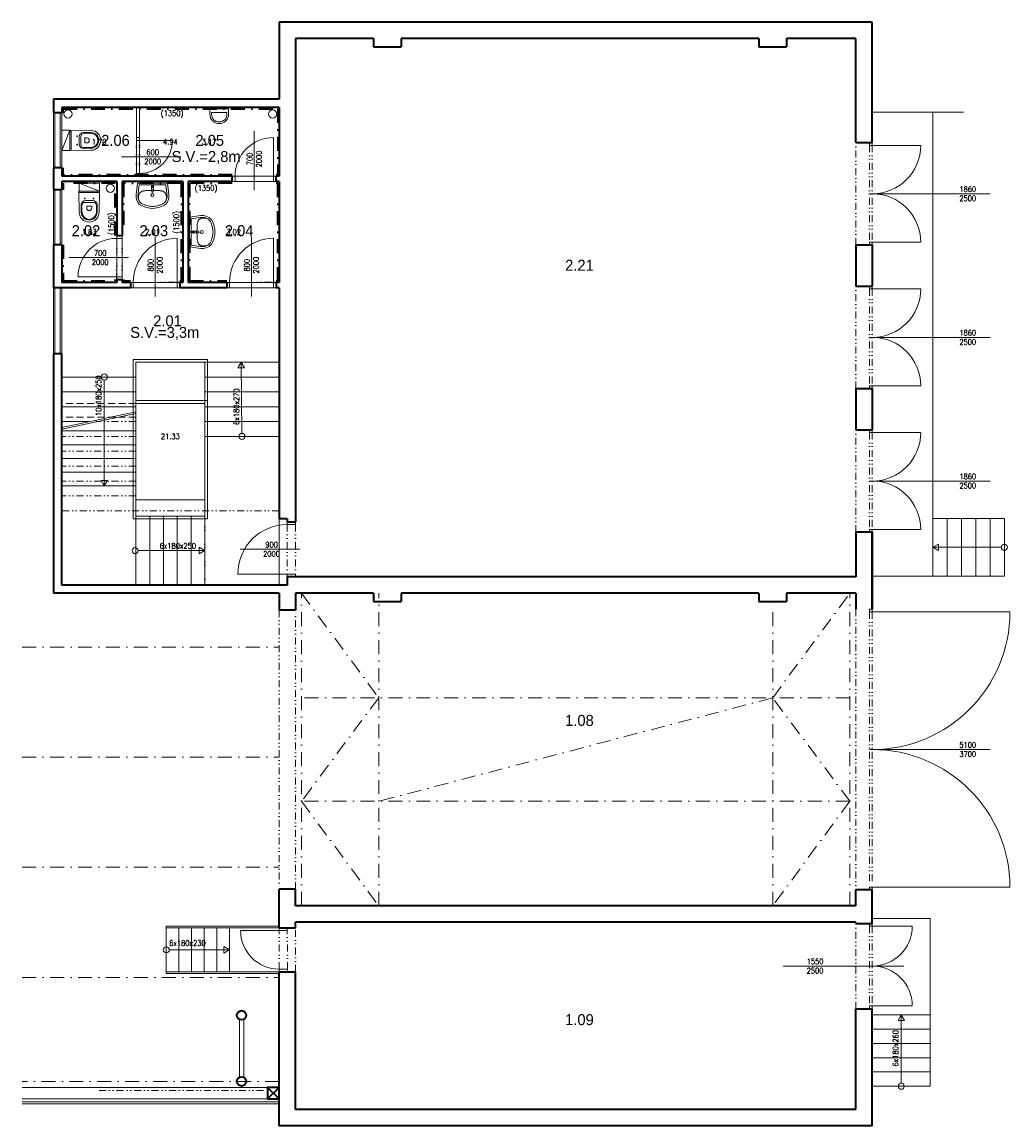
# Model space of a CAD drawing. Header units: millimetres. Extents: x -485339 to 350584, y -2181201 to -313328.
# Tile 92 of 115: x -75174 to -57225, y -673174 to -653114. Entities that reach past the tile are written whole.
import ezdxf
from ezdxf.enums import TextEntityAlignment as Align

# ---------------------------------------------------------------- set-up
doc = ezdxf.new("R2010")
doc.units = ezdxf.units.MM
doc.header["$LTSCALE"] = 10
for name, pattern in [('DASHDOT', [25.4, 12.7, -6.35, 0, -6.35]), ('DĚLICÍ2', [15.875, 6.35, -3.175, 0, -3.175, 0, -3.175]), ('ČÁRKOVANÁ2', [9.525, 6.35, -3.175])]:
    doc.linetypes.add(name, pattern=pattern)
for name, color, linetype, lineweight, true_color in [('BOUR_DVEŘE', 7, 'Continuous', 18, 0x4ccd32), ('BOUR_ker.obklad', 7, 'DASHDOT', 35, 0x4ccd32), ('BOUR_OBV.PLÁŠT', 7, 'Continuous', 18, 0x4ccd32), ('BOUR_zařizováky', 7, 'Continuous', 18, 0x4ccd32), ('BOURÁNÍ_POPIS', 7, 'Continuous', 18, 0x4ccd32)]:
    doc.layers.add(name, color=color, linetype=linetype, lineweight=lineweight, true_color=true_color)
for name, color, linetype, lineweight in [('St__otvory_dveře', 40, 'Continuous', 18), ('St_otvory_okna', 40, 'Continuous', 18), ('St_plocha_místnosti', 250, 'Continuous', 18), ('St_popis', 250, 'Continuous', 18), ('St_popis_otvory', 40, 'Continuous', 18), ('St_sloupy_konstrukce haly', 5, 'Continuous', 35), ('St_sloupy_opláštění_půdorys', 25, 'Continuous', 35), ('St_zařizovací předměty', 252, 'Continuous', 18), ('St_čáry_nad', 250, 'DĚLICÍ2', 18), ('St_čáry_obrys', 5, 'Continuous', 35), ('St_čáry_osy', 250, 'DASHDOT', 18), ('St_čáry_plné', 250, 'Continuous', 18), ('St_čáry_pod', 250, 'ČÁRKOVANÁ2', 18), ('ZTI_ST_kanalda', 234, 'Continuous', 18)]:
    doc.layers.add(name, color=color, linetype=linetype, lineweight=lineweight)
doc.layers.add('St_plocha_místn', color=140, linetype='Continuous', lineweight=18, plot=False)
doc.styles.add('Andy', font='txt')
doc.styles.get("Standard").update_dxf_attribs({"font": 'simplex.shx', "width": 0.8})

# ---------------------------------------------------------------- blocks, each defined once
blk = doc.blocks.new('G$C8BC53E9E')
at = {"layer": 'St__otvory_dveře', "color": 0, "ltscale": 2}
for points in [[(50, 0), (0, 0)], [(1250, 0), (650, 0)], [(50, -50), (0, -50)], [(1250, -50), (650, -50)], [(650, -50), (650, -650)]]:
    blk.add_lwpolyline(points, dxfattribs=at)
for points in [[(0, -50), (50, -50), (50, 0), (0, 0)], [(650, -50), (700, -50), (700, 0), (650, 0)]]:
    blk.add_lwpolyline(points, close=True, dxfattribs=at)
at = {"layer": 'St__otvory_dveře', "color": 0, "linetype": 'DĚLICÍ2'}
for points in [[(650, 0), (50, 0)], [(650, -50), (50, -50)]]:
    blk.add_lwpolyline(points, dxfattribs=at)
at = {"layer": 'St__otvory_dveře', "color": 0, "ltscale": 2}
blk.add_arc((650, -50), 600, 180, 270, dxfattribs=at)
blk = doc.blocks.new('G$CC1796412')
at = {"layer": 'St__otvory_dveře', "color": 0, "ltscale": 2}
blk.add_lwpolyline([(850, 1), (850, 801)], dxfattribs=at)
at = {"layer": 'St__otvory_dveře', "ltscale": 2}
for points in [[(50, 0), (0, 0), (0, -100), (50, -100)], [(900, 1), (850, 1), (850, -99), (900, -99)]]:
    blk.add_lwpolyline(points, close=True, dxfattribs=at)
at = {"layer": 'St__otvory_dveře', "linetype": 'DĚLICÍ2', "ltscale": 2}
for points in [[(50, 0), (850, 1)], [(50, -100), (850, -99)]]:
    blk.add_lwpolyline(points, dxfattribs=at)
at = {"layer": 'St__otvory_dveře', "color": 0, "ltscale": 2}
blk.add_arc((850, 1), 800, 90, 180, dxfattribs=at)
blk = doc.blocks.new('G$CB4A84410')
at = {"layer": 'St__otvory_dveře', "ltscale": 2}
for points in [[(100, -50), (100, 0), (0, 0), (0, -50)], [(101, -800), (101, -750), (1, -750), (1, -800)]]:
    blk.add_lwpolyline(points, close=True, dxfattribs=at)
at = {"layer": 'St__otvory_dveře', "linetype": 'DĚLICÍ2', "ltscale": 2}
for points in [[(0, -50), (1, -750)], [(100, -50), (101, -750)]]:
    blk.add_lwpolyline(points, dxfattribs=at)
at = {"layer": 'St__otvory_dveře', "color": 0, "ltscale": 2}
blk.add_lwpolyline([(101, -750), (801, -750)], dxfattribs=at)
blk.add_arc((101, -750), 700, 0, 90, dxfattribs=at)
blk = doc.blocks.new('G$CCB4D89C1')
at = {"layer": 'St__otvory_dveře', "color": 0, "ltscale": 2}
blk.add_lwpolyline([(450, 0), (450, 900)], dxfattribs=at)
at = {"layer": 'St__otvory_dveře', "linetype": 'DĚLICÍ2', "ltscale": 2}
for points in [[(-450, 0), (450, 0)], [(-450, -150), (450, -150)]]:
    blk.add_lwpolyline(points, dxfattribs=at)
at = {"layer": 'St__otvory_dveře', "ltscale": 2}
for points in [[(500, 0), (450, 0), (450, -150), (500, -150)], [(-450, 0), (-500, 0), (-500, -150), (-450, -150)]]:
    blk.add_lwpolyline(points, close=True, dxfattribs=at)
at = {"layer": 'St__otvory_dveře', "color": 0, "ltscale": 2}
blk.add_arc((450, 0), 900, 90, 180, dxfattribs=at)
blk = doc.blocks.new('19252405')
at = {"color": 0}
for p, q in [((-402, 216), (-415, 192)), ((-388, 235), (-402, 216)), ((-354, 264), (-388, 235)), ((-367, 205), (-372, 197)), ((-361, 212), (-367, 205)), ((-355, 219), (-361, 212)), ((-349, 224), (-355, 219)), ((-297, 289), (-354, 264)), ((-343, 229), (-349, 224)), ((-336, 234), (-343, 229)), ((-328, 239), (-336, 234)), ((-320, 243), (-328, 239)), ((-311, 247), (-320, 243)), ((-303, 250), (-311, 247)), ((-295, 253), (-303, 250)), ((-297, 251), (-303, 250)), ((-256, 298), (-297, 289)), ((-289, 252), (-297, 251)), ((-287, 256), (-295, 253)), ((-281, 252), (-289, 252)), ((-280, 258), (-287, 256)), ((-273, 253), (-281, 252)), ((-274, 259), (-280, 258)), ((-268, 261), (-274, 259)), ((-264, 253), (-273, 253)), ((-263, 262), (-268, 261)), ((-257, 253), (-264, 253)), ((-257, 262), (-263, 262)), ((-252, 263), (-257, 262)), ((-250, 253), (-257, 253)), ((-206, 298), (-256, 298)), ((-247, 264), (-252, 263)), ((-243, 253), (-250, 253)), ((-242, 264), (-247, 264)), ((-237, 253), (-243, 253)), ((-236, 264), (-242, 264)), ((-231, 252), (-237, 253)), ((-229, 264), (-236, 264)), ((-226, 251), (-231, 252)), ((-220, 264), (-229, 264)), ((-220, 249), (-226, 251)), ((-208, 263), (-220, 264)), ((-213, 247), (-220, 249)), ((-207, 245), (-213, 247)), ((-194, 262), (-208, 263)), ((-200, 242), (-207, 245)), ((0, 270), (-206, 298)), ((-193, 238), (-200, 242)), ((-176, 260), (-194, 262)), ((-186, 234), (-193, 238)), ((-180, 230), (-186, 234)), ((-174, 225), (-180, 230)), ((-150, 257), (-176, 260)), ((-168, 219), (-174, 225)), ((-163, 212), (-168, 219)), ((-158, 205), (-163, 212)), ((-154, 197), (-158, 205)), ((-114, 252), (-150, 257)), ((-67, 245), (-114, 252)), ((-34, 240), (-67, 245)), ((-30, 235), (-30, -235)), ((0, 270), (0, -270)), ((-456, 47), (-460, 0)), ((-438, 129), (-456, 47)), ((-415, 192), (-438, 129)), ((-424, 21), (-425, -2)), ((-424, -21), (-425, 2)), ((-422, 43), (-424, 21)), ((-418, 63), (-422, 43)), ((-414, 83), (-418, 63)), ((-410, 102), (-414, 83)), ((-405, 119), (-410, 102)), ((-399, 136), (-405, 119)), ((-394, 151), (-399, 136)), ((-389, 164), (-394, 151)), ((-383, 177), (-389, 164)), ((-378, 188), (-383, 177)), ((-372, 197), (-378, 188)), ((-167, 8), (-168, 7)), ((-168, 7), (-168, 5)), ((-168, 5), (-168, 2)), ((-168, 2), (-168, 0)), ((-166, 11), (-167, 10)), ((-167, 10), (-167, 10)), ((-167, 10), (-167, 9)), ((-167, 9), (-167, 8)), ((-165, 12), (-166, 11)), ((-166, 11), (-166, 11)), ((-166, 11), (-166, 11)), ((-164, 12), (-165, 12)), ((-165, 12), (-165, 12)), ((-165, 12), (-165, 12)), ((-163, 13), (-164, 12)), ((-164, 12), (-164, 12)), ((-162, 13), (-163, 13)), ((-163, 13), (-163, 13)), ((-161, 13), (-162, 13)), ((-160, 13), (-161, 13)), ((-159, 13), (-160, 13)), ((-157, 13), (-159, 13)), ((-156, 13), (-157, 13)), ((-153, 13), (-156, 13)), ((-150, 188), (-154, 197)), ((-151, 13), (-153, 13)), ((-148, 13), (-151, 13)), ((-147, 178), (-150, 188)), ((-145, 14), (-148, 13)), ((-144, 167), (-147, 178)), ((-142, 14), (-145, 14)), ((-141, 155), (-144, 167)), ((-138, 14), (-142, 14)), ((-140, 141), (-141, 155)), ((-138, 127), (-140, 141)), ((-137, 112), (-138, 127)), ((-135, 14), (-138, 14)), ((-136, 95), (-137, 112)), ((-135, 78), (-136, 95)), ((-134, 59), (-135, 78)), ((-131, 14), (-135, 14)), ((-134, 40), (-134, 59)), ((-134, 20), (-134, 40)), ((-134, 14), (-134, 20)), ((-127, 14), (-131, 14)), ((-124, 14), (-127, 14)), ((-125, 9), (-126, 0)), ((-123, 17), (-125, 13)), ((-125, 13), (-125, 9)), ((-122, 18), (-123, 17)), ((-120, 19), (-122, 18)), ((-114, 18), (-120, 19)), ((-100, 15), (-114, 18)), ((-102, 16), (-104, 16)), ((-99, 16), (-102, 16)), ((-90, 12), (-100, 15)), ((-97, 16), (-99, 16)), ((-95, 16), (-97, 16)), ((-93, 16), (-95, 16)), ((-91, 16), (-93, 16)), ((-90, 17), (-91, 16)), ((-88, 17), (-90, 17)), ((-85, 12), (-90, 12)), ((-86, 17), (-88, 17)), ((-85, 17), (-86, 17)), ((-83, 17), (-85, 17)), ((-81, 12), (-85, 12)), ((-82, 17), (-83, 17)), ((-81, 17), (-82, 17)), ((-79, 17), (-81, 17)), ((-76, 13), (-81, 12)), ((-78, 17), (-79, 17)), ((-77, 17), (-78, 17)), ((-76, 18), (-77, 17)), ((-75, 18), (-76, 18)), ((-71, 14), (-76, 13)), ((-74, 18), (-75, 18)), ((-72, 18), (-74, 18)), ((-71, 18), (-72, 18)), ((-70, 18), (-71, 18)), ((-64, 15), (-71, 14)), ((-69, 18), (-70, 18)), ((-68, 18), (-69, 18)), ((-66, 18), (-68, 18)), ((-64, 18), (-66, 18)), ((-62, 18), (-64, 18)), ((-55, 17), (-55, 17)), ((-50, 13), (-50, 13)), ((-46, 7), (-46, 7)), ((-456, -47), (-460, 0)), ((-438, -130), (-456, -47)), ((-415, -192), (-438, -130)), ((-421, -43), (-424, -21)), ((-418, -63), (-421, -43)), ((-414, -83), (-418, -63)), ((-402, -216), (-415, -192)), ((-409, -102), (-414, -83)), ((-404, -120), (-409, -102)), ((-399, -136), (-404, -120)), ((-394, -151), (-399, -136)), ((-389, -165), (-394, -151)), ((-383, -177), (-389, -165)), ((-378, -188), (-383, -177)), ((-372, -197), (-378, -188)), ((-367, -205), (-372, -197)), ((-168, -2), (-168, 0)), ((-168, -5), (-168, -2)), ((-168, -7), (-168, -5)), ((-167, -8), (-168, -7)), ((-167, -9), (-167, -8)), ((-167, -10), (-167, -9)), ((-166, -11), (-167, -10)), ((-167, -10), (-167, -10)), ((-165, -12), (-166, -11)), ((-166, -11), (-166, -11)), ((-166, -11), (-166, -11)), ((-164, -12), (-165, -12)), ((-165, -12), (-165, -12)), ((-165, -12), (-165, -12)), ((-164, -13), (-164, -12)), ((-163, -13), (-164, -13)), ((-162, -13), (-163, -13)), ((-163, -13), (-163, -13)), ((-161, -13), (-162, -13)), ((-160, -13), (-161, -13)), ((-159, -13), (-160, -13)), ((-157, -13), (-159, -13)), ((-154, -197), (-158, -205)), ((-156, -13), (-157, -13)), ((-153, -13), (-156, -13)), ((-150, -188), (-154, -197)), ((-151, -13), (-153, -13)), ((-148, -14), (-151, -13)), ((-147, -178), (-150, -188)), ((-145, -14), (-148, -14)), ((-144, -167), (-147, -178)), ((-142, -14), (-145, -14)), ((-141, -155), (-144, -167)), ((-138, -14), (-142, -14)), ((-139, -141), (-141, -155)), ((-138, -127), (-139, -141)), ((-135, -14), (-138, -14)), ((-137, -112), (-138, -127)), ((-135, -95), (-137, -112)), ((-131, -14), (-135, -14)), ((-134, -60), (-135, -78)), ((-135, -78), (-135, -95)), ((-133, -14), (-134, -21)), ((-134, -21), (-134, -40)), ((-134, -40), (-134, -60)), ((-127, -14), (-131, -14)), ((-124, -14), (-127, -14)), ((-125, -9), (-126, 0)), ((-125, -13), (-125, -9)), ((-123, -17), (-125, -13)), ((-122, -18), (-123, -17)), ((-120, -19), (-122, -18)), ((-114, -18), (-120, -19)), ((-100, -15), (-114, -18)), ((-102, -16), (-104, -16)), ((-99, -16), (-102, -16)), ((-90, -12), (-100, -15)), ((-97, -16), (-99, -16)), ((-95, -16), (-97, -16)), ((-93, -16), (-95, -16)), ((-91, -17), (-93, -16)), ((-90, -17), (-91, -17)), ((-85, -12), (-90, -12)), ((-88, -17), (-90, -17)), ((-86, -17), (-88, -17)), ((-85, -17), (-86, -17)), ((-81, -12), (-85, -12)), ((-83, -17), (-85, -17)), ((-82, -17), (-83, -17)), ((-81, -17), (-82, -17)), ((-76, -13), (-81, -12)), ((-79, -17), (-81, -17)), ((-78, -17), (-79, -17)), ((-77, -18), (-78, -17)), ((-76, -18), (-77, -18)), ((-71, -14), (-76, -13)), ((-75, -18), (-76, -18)), ((-74, -18), (-75, -18)), ((-72, -18), (-74, -18)), ((-71, -18), (-72, -18)), ((-64, -15), (-71, -14)), ((-70, -18), (-71, -18)), ((-69, -18), (-70, -18)), ((-68, -18), (-69, -18)), ((-66, -18), (-68, -18)), ((-64, -18), (-66, -18)), ((-62, -18), (-64, -18)), ((-55, -17), (-55, -17)), ((-50, -13), (-50, -13)), ((-46, -7), (-46, -7)), ((-45, 0), (-45, 0)), ((-388, -235), (-402, -216)), ((-354, -264), (-388, -235)), ((-361, -212), (-367, -205)), ((-355, -219), (-361, -212)), ((-349, -224), (-355, -219)), ((-297, -289), (-354, -264)), ((-343, -229), (-349, -224)), ((-336, -234), (-343, -229)), ((-328, -239), (-336, -234)), ((-320, -243), (-328, -239)), ((-311, -247), (-320, -243)), ((-303, -250), (-311, -247)), ((-296, -251), (-303, -250)), ((-295, -253), (-303, -250)), ((-256, -298), (-297, -289)), ((-289, -252), (-296, -251)), ((-287, -256), (-295, -253)), ((-281, -253), (-289, -252)), ((-280, -258), (-287, -256)), ((-272, -253), (-281, -253)), ((-273, -260), (-280, -258)), ((-268, -261), (-273, -260)), ((-264, -253), (-272, -253)), ((-262, -262), (-268, -261)), ((-256, -254), (-264, -253)), ((-257, -263), (-262, -262)), ((-252, -263), (-257, -263)), ((-249, -254), (-256, -254)), ((-206, -298), (-256, -298)), ((-247, -264), (-252, -263)), ((-243, -253), (-249, -254)), ((-242, -264), (-247, -264)), ((-237, -253), (-243, -253)), ((-236, -264), (-242, -264)), ((-231, -252), (-237, -253)), ((-229, -264), (-236, -264)), ((-226, -251), (-231, -252)), ((-219, -264), (-229, -264)), ((-220, -249), (-226, -251)), ((-213, -247), (-220, -249)), ((-208, -263), (-219, -264)), ((-207, -245), (-213, -247)), ((-194, -262), (-208, -263)), ((-200, -242), (-207, -245)), ((0, -270), (-206, -298)), ((-193, -238), (-200, -242)), ((-176, -260), (-194, -262)), ((-186, -234), (-193, -238)), ((-180, -230), (-186, -234)), ((-174, -225), (-180, -230)), ((-150, -257), (-176, -260)), ((-168, -219), (-174, -225)), ((-163, -212), (-168, -219)), ((-158, -205), (-163, -212)), ((-114, -252), (-150, -257)), ((-67, -245), (-114, -252)), ((-34, -240), (-67, -245))]:
    blk.add_line(p, q, dxfattribs=at)
for centre, major_axis, start_param, end_param in [((-35, 235), (3.54, 3.54), 5.498034, 6.914051), ((-220, 0), (19.1, 19.1), 0.785398, 7.068583), ((-63, 0), (-9.75, 9.75), -0.785398, 5.497787), ((-63, 0), (10.6, 10.6), 3.881371, 7.115283), ((-62, 3), (-10.9, 10.9), -1.209553, -0.785152), ((-62, 1), (11.9, 11.9), 6.239989, 6.644428), ((-63, 1), (-12.9, 12.9), 4.290124, 4.669192), ((-65, 0), (-14, 14), 3.927237, 4.290124), ((-62, -3), (-10.9, 10.9), 2.356441, 2.780842), ((-62, -1), (11.9, 11.9), 4.351639, 4.756078), ((-63, -1), (-12.9, 12.9), 3.185282, 3.564351), ((-65, 0), (-14, 14), 3.564351, 3.927237), ((-35, -235), (-3.54, 3.54), 2.51122, 3.927237)]:
    blk.add_ellipse(centre, major_axis=major_axis, ratio=1, start_param=start_param, end_param=end_param, dxfattribs=at)
blk = doc.blocks.new('A$C013A1A01')
at = {"layer": 'St_zařizovací předměty', "color": 0}
for p, q in [((0, 560), (7, 177)), ((374, 560), (0, 560)), ((6, 560), (7, 537)), ((367, 537), (7, 537)), ((102, 430), (117, 430)), ((109, 437), (109, 422)), ((272, 430), (257, 430)), ((264, 437), (264, 422)), ((374, 560), (367, 177)), ((367, 560), (367, 537)), ((41, 313), (44, 177)), ((55, 298), (56, 178)), ((187, 359), (115, 359)), ((187, 390), (117, 390)), ((141, 291), (141, 254)), ((187, 292), (142, 292)), ((187, 390), (256, 390)), ((187, 359), (258, 359)), ((187, 292), (231, 292)), ((232, 291), (232, 254)), ((318, 298), (317, 178)), ((332, 313), (330, 177))]:
    blk.add_line(p, q, dxfattribs=at)
blk.add_lwpolyline([(2, 560), (372, 560), (372, 710), (2, 710)], close=True, dxfattribs=at)
blk.add_lwpolyline([(2, 710), (374, 560)], dxfattribs=at)
for centre in [(109, 430), (264, 430)]:
    blk.add_circle(centre, 7.5, dxfattribs=at)
for centre, radius, start, end in [((117, 314), 76, 90, 181.0487), ((115, 299), 60, 90, 180.5216), ((142, 291), 1, 90, 180), ((187, 254), 45.4, 180, 270), ((187, 254), 45.4, 270, 0), ((231, 291), 1, 0, 90), ((256, 314), 76, 358.9513, 90), ((258, 299), 60, 359.4784, 90), ((187, 180), 180, 180, 270), ((187, 180), 143, 180, 270), ((187, 180), 130, 180, 270), ((187, 180), 143, 270, 0), ((187, 180), 130, 270, 0), ((187, 180), 180, 270, 0)]:
    blk.add_arc(centre, radius, start, end, dxfattribs=at)
blk = doc.blocks.new('G$CC4854C91')
at = {"layer": 'St_zařizovací předměty', "color": 0, "ltscale": 2}
for points in [[(-170, 100), (-170, 0), (170, 0), (170, 100)], [(-140, 100), (-140, 66), (140, 66), (140, 100)]]:
    blk.add_lwpolyline(points, dxfattribs=at)
for radius in [170, 140]:
    blk.add_arc((0, 100), radius, 0, 180, dxfattribs=at)
blk = doc.blocks.new('G$C2AB4A250')
at = {"layer": 'St__otvory_dveře', "color": 0, "ltscale": 2}
for points in [[(0, 0), (50, 0), (50, 50), (0, 50)], [(1810, 0), (1860, 0), (1860, 50), (1810, 50)]]:
    blk.add_lwpolyline(points, close=True, dxfattribs=at)
at = {"layer": 'St__otvory_dveře', "color": 0, "linetype": 'DĚLICÍ2', "ltscale": 2}
for points in [[(1810, 50), (50, 50)], [(1810, 0), (50, 0)]]:
    blk.add_lwpolyline(points, dxfattribs=at)
at = {"layer": 'St__otvory_dveře', "color": 0, "ltscale": 2}
for points in [[(50, 0), (50, -880)], [(1810, 0), (1810, -880)]]:
    blk.add_lwpolyline(points, dxfattribs=at)
for centre, start, end in [((50, 0), 270, 0), ((1810, 0), 180, 270)]:
    blk.add_arc(centre, 880, start, end, dxfattribs=at)
blk = doc.blocks.new('G$CB83B120F')
at = {"layer": 'St__otvory_dveře', "color": 0, "ltscale": 2}
for points in [[(0, 0), (50, 0), (50, 50), (0, 50)], [(1500, 0), (1550, 0), (1550, 50), (1500, 50)]]:
    blk.add_lwpolyline(points, close=True, dxfattribs=at)
at = {"layer": 'St__otvory_dveře', "color": 0, "linetype": 'DĚLICÍ2', "ltscale": 2}
for points in [[(1500, 50), (50, 50)], [(1500, 0), (50, 0)]]:
    blk.add_lwpolyline(points, dxfattribs=at)
at = {"layer": 'St__otvory_dveře', "color": 0, "ltscale": 2}
for points in [[(50, 0), (50, -725)], [(1500, 0), (1500, -725)]]:
    blk.add_lwpolyline(points, dxfattribs=at)
for centre, start, end in [((50, 0), 270, 0), ((1500, 0), 180, 270)]:
    blk.add_arc(centre, 725, start, end, dxfattribs=at)
blk = doc.blocks.new('G$C08AFE675')
at = {"layer": 'St_sloupy_konstrukce haly', "color": 250, "lineweight": 18, "ltscale": 2}
for points in [[(-525, 40), (525, 40)], [(-525, -40), (525, -40)]]:
    blk.add_lwpolyline(points, dxfattribs=at)
at = {"layer": 'St_sloupy_konstrukce haly', "ltscale": 2}
for centre in [(-600, 0), (600, 0)]:
    blk.add_circle(centre, 85, dxfattribs=at)
blk = doc.blocks.new('G$C91557A21')
at = {"layer": 'St__otvory_dveře', "color": 0, "ltscale": 2}
for points in [[(-2550, -50), (-2500, -50), (-2500, 0), (-2550, 0)], [(2500, -50), (2550, -50), (2550, 0), (2500, 0)]]:
    blk.add_lwpolyline(points, close=True, dxfattribs=at)
at = {"layer": 'St__otvory_dveře', "color": 0, "linetype": 'DĚLICÍ2', "ltscale": 2}
for points in [[(2500, 0), (-2500, 0)], [(2500, -50), (-2500, -50)]]:
    blk.add_lwpolyline(points, dxfattribs=at)
at = {"layer": 'St__otvory_dveře', "color": 0, "ltscale": 2}
for points in [[(-2500, -50), (-2500, -2550)], [(2500, -50), (2500, -2550)]]:
    blk.add_lwpolyline(points, dxfattribs=at)
for centre, start, end in [((-2500, -50), 270, 0), ((2500, -50), 180, 270)]:
    blk.add_arc(centre, 2500, start, end, dxfattribs=at)
blk = doc.blocks.new('G$C93A3BA26')
at = {"layer": 'St__otvory_dveře', "ltscale": 2}
for points in [[(0, -50), (50, -50), (50, 100), (0, 100)], [(750, -49), (800, -49), (800, 101), (750, 101)]]:
    blk.add_lwpolyline(points, close=True, dxfattribs=at)
at = {"layer": 'St__otvory_dveře', "linetype": 'DĚLICÍ2', "ltscale": 2}
for points in [[(750, 101), (50, 100)], [(750, -49), (50, -50)]]:
    blk.add_lwpolyline(points, dxfattribs=at)
at = {"layer": 'St__otvory_dveře', "color": 0, "ltscale": 2}
blk.add_lwpolyline([(50, -50), (50, -750)], dxfattribs=at)
blk.add_arc((50, -50), 700, 270, 0, dxfattribs=at)
blk = doc.blocks.new('G$C0F2906C7')
at = {"layer": 'St_sloupy_opláštění_půdorys', "ltscale": 2}
blk.add_lwpolyline([(-105, -105), (105, -105), (105, 105), (-105, 105)], close=True, dxfattribs=at)
for points in [[(-105, 105), (105, -105)], [(105, 105), (-105, -105)]]:
    blk.add_lwpolyline(points, dxfattribs=at)

msp = doc.modelspace()

# ---------------------------------------------------------------- linework, layer by layer
at = {"layer": 'BOUR_ker.obklad', "ltscale": 2}
for points in [[(-74429.9, -654764), (-74429.9, -654689), (-70529.9, -654689), (-70529.9, -655889), (-70554.9, -655889)], [(-71354.9, -655889), (-74429.9, -655889), (-74429.9, -655764)], [(-73479.9, -656994), (-73479.9, -656039), (-74429.9, -656039), (-74429.9, -656164)], [(-72304.9, -657819), (-72279.9, -657819), (-72279.9, -656039), (-73329.9, -656039), (-73329.9, -656994)], [(-71354.9, -656039), (-72129.9, -656039), (-72129.9, -657819), (-71454.9, -657819)], [(-70554.9, -657819), (-70529.9, -657819), (-70529.9, -656039), (-70554.9, -656039)], [(-74429.9, -657164), (-74429.9, -657819), (-73479.9, -657819), (-73479.9, -657794)], [(-73329.9, -657794), (-73329.9, -657819), (-73204.9, -657819)]]:
    msp.add_lwpolyline(points, dxfattribs=at)
at = {"layer": 'BOUR_OBV.PLÁŠT', "ltscale": 2}
for points in [[(-75174.3, -672684), (-70504.9, -672684)], [(-75174.3, -672734), (-70504.9, -672734)]]:
    msp.add_lwpolyline(points, dxfattribs=at)
at = {"layer": 'BOURÁNÍ_POPIS'}
for points in [[(-59774.9, -656234), (-57584.3, -656234)], [(-59774.9, -658844), (-57584.3, -658844)], [(-59774.9, -661454), (-57584.3, -661454)], [(-59774.9, -666334), (-57584.3, -666334)], [(-61342.9, -670269), (-59152.3, -670269)]]:
    msp.add_lwpolyline(points, dxfattribs=at)
at = {"layer": 'St__otvory_dveře', "ltscale": 2}
msp.add_lwpolyline([(-73042.9, -655914), (-73042.9, -655914), (-73092.9, -655914), (-73092.9, -655914)], close=True, dxfattribs=at)
msp.add_lwpolyline([(-73042.9, -655914), (-73042.9, -655914), (-73092.9, -655914), (-73092.9, -655914)], close=True, dxfattribs=at)
msp.add_lwpolyline([(-73042.9, -655864), (-73042.9, -655914)], dxfattribs=at)
at = {"layer": 'St_otvory_okna', "ltscale": 2}
for points in [[(-74579.9, -655764), (-74579.9, -654764)], [(-74479.9, -655764), (-74479.9, -654764)], [(-74579.9, -657164), (-74579.9, -656164)], [(-74479.9, -657164), (-74479.9, -656164)], [(-74579.9, -659144), (-74579.9, -657944)], [(-74479.9, -659144), (-74479.9, -657944)]]:
    msp.add_lwpolyline(points, dxfattribs=at)
at = {"layer": 'St_plocha_místn'}
for points in [[(-70504.9, -655914), (-74454.9, -655914), (-74454.9, -654664), (-70504.9, -654664)], [(-73092.9, -655914), (-74454.9, -655914), (-74454.9, -654664), (-73092.9, -654664)], [(-73042.9, -654664), (-70504.9, -654664), (-70504.9, -655914), (-73042.9, -655914)], [(-74454.9, -657844), (-73454.9, -657844), (-73454.9, -656014), (-74454.9, -656014)], [(-73354.9, -656014), (-72254.9, -656014), (-72254.9, -657844), (-73354.9, -657844)], [(-72154.9, -657844), (-70504.9, -657844), (-70504.9, -656014), (-72154.9, -656014)], [(-74454.9, -663344), (-70504.9, -663344), (-70504.9, -657944), (-74454.9, -657944)]]:
    msp.add_lwpolyline(points, close=True, dxfattribs=at)
at = {"layer": 'St_popis_otvory'}
for points in [[(-70954.9, -656170.5), (-70954.9, -655089.2)], [(-73369.3, -655564), (-72288, -655564)], [(-72754.9, -658100.5), (-72754.9, -657019.2)], [(-71004.9, -658100.5), (-71004.9, -657019.2)], [(-74322.8, -657394), (-73241.5, -657394)], [(-71209.6, -662694), (-70128.3, -662694)]]:
    msp.add_lwpolyline(points, dxfattribs=at)
at = {"layer": 'St_čáry_nad', "ltscale": 2}
for points in [[(-60024.9, -657164), (-60024.9, -655304)], [(-60024.9, -659774), (-60024.9, -657914)], [(-73104.9, -660374), (-73835, -660374)], [(-60024.9, -662384), (-60024.9, -660524)], [(-73104.9, -660644), (-74454.9, -660644)], [(-73104.9, -660914), (-74454.9, -660914)], [(-73104.9, -661184), (-74454.9, -661184)], [(-73104.9, -661454), (-74454.9, -661454)], [(-73104.9, -661724), (-74454.9, -661724)], [(-70504.9, -661994), (-74454.9, -661994)], [(-71854.9, -662094), (-71854.9, -663344)], [(-60024.9, -663784), (-60024.9, -668884)], [(-70504.9, -663804), (-70504.9, -668874)], [(-70204.9, -668874), (-70204.9, -663804)], [(-70204.9, -670374), (-70204.9, -669574)], [(-60024.9, -671044), (-60024.9, -669494)], [(-73774.9, -672529), (-70714.9, -672529)]]:
    msp.add_lwpolyline(points, dxfattribs=at)
at = {"layer": 'St_čáry_obrys', "ltscale": 2}
for p, q in [((-60024.9, -662384), (-60024.9, -663194)), ((-59724.9, -662384), (-59724.9, -663784)), ((-60024.9, -663494), (-60024.9, -663784)), ((-59724.9, -668884), (-60024.9, -668884)), ((-60024.9, -669174), (-60024.9, -668884)), ((-59724.9, -669494), (-59724.9, -668884))]:
    msp.add_line(p, q, dxfattribs=at)
for points in [[(-70504.9, -653114), (-70504.9, -654514)], [(-59724.9, -653114), (-70504.9, -653114)], [(-59724.9, -655304), (-59724.9, -653114)], [(-70204.9, -653414), (-70204.9, -662194)], [(-68789.1, -653414), (-70204.9, -653414)], [(-68789.1, -653414), (-68789.1, -653564)], [(-68289.1, -653414), (-68289.1, -653564)], [(-61784.9, -653414), (-68289.1, -653414)], [(-61784.9, -653414), (-61784.9, -653564)], [(-60024.9, -653414), (-61284.9, -653414)], [(-61284.9, -653414), (-61284.9, -653564)], [(-60024.9, -655304), (-60024.9, -653414)], [(-68789.1, -653564), (-68289.1, -653564)], [(-61784.9, -653564), (-61284.9, -653564)], [(-74604.9, -654514), (-74604.9, -654764)], [(-70504.9, -654514), (-74604.9, -654514)], [(-74454.9, -654664), (-74454.9, -654764)], [(-70504.9, -654664), (-74454.9, -654664)], [(-70504.9, -654664), (-70504.9, -655914)], [(-74454.9, -654764), (-74604.9, -654764)], [(-60024.9, -655304), (-59724.9, -655304)], [(-74454.9, -655764), (-74604.9, -655764)], [(-74604.9, -655764), (-74604.9, -656164)], [(-74454.9, -655764), (-74454.9, -655914)], [(-71354.9, -655914), (-74454.9, -655914)], [(-71354.9, -656014), (-71354.9, -655914)], [(-70504.9, -655914), (-70554.9, -655914)], [(-70554.9, -656014), (-70554.9, -655914)], [(-74454.9, -656014), (-74454.9, -656164)], [(-73454.9, -656014), (-74454.9, -656014)], [(-73454.9, -656014), (-73454.9, -656994)], [(-72254.9, -656014), (-73354.9, -656014)], [(-73354.9, -656014), (-73354.9, -656994)], [(-72254.9, -656014), (-72254.9, -657844)], [(-72154.9, -656014), (-72154.9, -657844)], [(-71354.9, -656014), (-72154.9, -656014)], [(-70504.9, -656014), (-70554.9, -656014)], [(-70504.9, -656014), (-70504.9, -657844)], [(-74454.9, -656164), (-74604.9, -656164)], [(-74454.9, -657164), (-74604.9, -657164)], [(-74604.9, -657164), (-74604.9, -657944)], [(-74454.9, -657164), (-74454.9, -657844)], [(-73454.9, -656994), (-73354.9, -656994)], [(-60024.9, -657164), (-59724.9, -657164)], [(-60024.9, -657164), (-60024.9, -657914)], [(-59724.9, -657164), (-59724.9, -657914)], [(-73204.9, -657944), (-74604.9, -657944)], [(-73454.9, -657844), (-74454.9, -657844)], [(-73454.9, -657794), (-73354.9, -657794)], [(-73454.9, -657794), (-73454.9, -657844)], [(-73354.9, -657794), (-73354.9, -657844)], [(-73204.9, -657844), (-73354.9, -657844)], [(-73204.9, -657844), (-73204.9, -657944)], [(-72254.9, -657844), (-72304.9, -657844)], [(-72304.9, -657844), (-72304.9, -657944)], [(-71454.9, -657944), (-72304.9, -657944)], [(-71454.9, -657844), (-72154.9, -657844)], [(-71454.9, -657844), (-71454.9, -657944)], [(-70504.9, -657844), (-70554.9, -657844)], [(-70554.9, -657844), (-70554.9, -657944)], [(-70504.9, -657944), (-70554.9, -657944)], [(-70504.9, -657944), (-70504.9, -662144)], [(-60024.9, -657914), (-59724.9, -657914)], [(-74454.9, -659144), (-74604.9, -659144)], [(-74604.9, -659144), (-74604.9, -663494)], [(-74454.9, -663344), (-74454.9, -659144)], [(-60024.9, -659774), (-59724.9, -659774)], [(-60024.9, -659774), (-60024.9, -660524)], [(-59724.9, -659774), (-59724.9, -660524)], [(-60024.9, -660524), (-59724.9, -660524)], [(-70354.9, -662144), (-70504.9, -662144)], [(-70354.9, -662144), (-70354.9, -662194)], [(-70204.9, -662144), (-70204.9, -662194)], [(-70354.9, -662194), (-70204.9, -662194)], [(-59724.9, -663784), (-59724.9, -662384), (-60024.9, -662384)], [(-70354.9, -663344), (-74454.9, -663344)], [(-70354.9, -663194), (-70354.9, -663344)], [(-60024.9, -663194), (-70354.9, -663194)], [(-70504.9, -663494), (-74604.9, -663494)], [(-70504.9, -663494), (-70504.9, -663804)], [(-70204.9, -663494), (-70204.9, -663804)], [(-68789.1, -663494), (-70204.9, -663494)], [(-68789.1, -663494), (-68789.1, -663644)], [(-68289.1, -663494), (-68289.1, -663644)], [(-61784.9, -663494), (-68289.1, -663494)], [(-61784.9, -663494), (-61784.9, -663644)], [(-60024.9, -663494), (-61284.9, -663494)], [(-61284.9, -663494), (-61284.9, -663644)], [(-68789.1, -663644), (-68289.1, -663644)], [(-61784.9, -663644), (-61284.9, -663644)], [(-70204.9, -663804), (-70504.9, -663804)], [(-70504.9, -669574), (-70504.9, -668874)], [(-70204.9, -668874), (-70504.9, -668874)], [(-70204.9, -669174), (-70204.9, -668874)], [(-60024.9, -669174), (-70204.9, -669174)], [(-70504.9, -669574), (-70204.9, -669574)], [(-70204.9, -669574), (-70204.9, -669474)], [(-60024.9, -669474), (-70204.9, -669474)], [(-60024.9, -669494), (-60024.9, -669474)], [(-60024.9, -669494), (-59724.9, -669494)], [(-70504.9, -673174), (-70504.9, -670374)], [(-70504.9, -670374), (-70204.9, -670374)], [(-70204.9, -672874), (-70204.9, -670374)], [(-60024.9, -672874), (-60024.9, -671044)], [(-60024.9, -671044), (-59724.9, -671044)], [(-59724.9, -673174), (-59724.9, -671044)], [(-60024.9, -672874), (-70204.9, -672874)], [(-59724.9, -673174), (-70504.9, -673174)]]:
    msp.add_lwpolyline(points, dxfattribs=at)
at = {"layer": 'St_čáry_osy', "ltscale": 2}
for points in [[(-70094.9, -669174), (-70094.9, -663494)], [(-70094.9, -663494), (-68694.9, -665394), (-70094.9, -667274), (-68694.9, -669174)], [(-68694.9, -669174), (-68694.9, -663494)], [(-60134.9, -667274), (-61534.9, -665394), (-60134.9, -663494)], [(-60134.9, -669174), (-60134.9, -663494)], [(-61534.9, -669174), (-61534.9, -663644)], [(-75174.3, -664474), (-70504.9, -664474)], [(-60134.9, -665394), (-70094.9, -665394)], [(-61534.9, -665394), (-68694.9, -667274)], [(-75174.3, -666474), (-70504.9, -666474)], [(-60134.9, -667274), (-70094.9, -667274)], [(-60134.9, -667274), (-61534.9, -669174)], [(-75174.3, -668474), (-70504.9, -668474)], [(-75174.3, -670474), (-70504.9, -670474)], [(-70504.9, -672364), (-75174.3, -672364)]]:
    msp.add_lwpolyline(points, dxfattribs=at)
at = {"layer": 'St_čáry_plné', "ltscale": 2}
for p, q in [((-72554.9, -669544), (-70504.9, -669544)), ((-71404.9, -669574), (-71404.9, -670374)), ((-71404.9, -669574), (-70504.9, -669574)), ((-58674.9, -669404), (-59724.9, -669404)), ((-58674.9, -671154), (-58674.9, -669404)), ((-72554.9, -670404), (-70504.9, -670404)), ((-71404.9, -670374), (-70504.9, -670374)), ((-59724.9, -671154), (-58674.9, -671154))]:
    msp.add_line(p, q, dxfattribs=at)
for points in [[(-59724.9, -654754), (-58070.3, -654754)], [(-59724.9, -663184), (-58624.9, -663184), (-58624.9, -654754)], [(-74604.9, -655764), (-74604.9, -654764)], [(-74454.9, -654764), (-74454.9, -655764)], [(-74604.9, -657164), (-74604.9, -656164)], [(-74454.9, -656164), (-74454.9, -657164)], [(-74604.9, -659144), (-74604.9, -657944)], [(-74454.9, -657944), (-74454.9, -659144)], [(-73154.9, -659244), (-73154.9, -662144)], [(-71804.9, -659244), (-73154.9, -659244)], [(-70504.9, -659294), (-73104.9, -659294)], [(-73104.9, -659294), (-73104.9, -662094)], [(-71854.9, -659294), (-71854.9, -663344)], [(-71804.9, -659244), (-71804.9, -662144)], [(-71179.9, -660589.4), (-71193.4, -659294)], [(-73104.9, -659564), (-74454.9, -659564)], [(-70504.9, -659564), (-71854.9, -659564)], [(-73679.9, -659618.5), (-73679.9, -661544)], [(-73104.9, -659834), (-74454.9, -659834)], [(-70504.9, -659834), (-71854.9, -659834)], [(-73104.9, -660104), (-74454.9, -660104)], [(-71804.9, -659994), (-73104.9, -659994)], [(-71854.9, -660044), (-73104.9, -660044)], [(-70504.9, -660104), (-71854.9, -660104)], [(-73104.9, -660194), (-74454.9, -660478.7)], [(-73104.9, -660224.6), (-74454.9, -660509.4)], [(-73958.3, -660374), (-74454.9, -660374)], [(-70504.9, -660374), (-71854.9, -660374)], [(-73104.9, -660544), (-74454.9, -660544)], [(-73104.9, -660544), (-74454.9, -660544)], [(-70504.9, -660644), (-71854.9, -660644)], [(-73104.9, -660794), (-74454.9, -660794)], [(-73104.9, -661044), (-74454.9, -661044)], [(-73104.9, -661294), (-74454.9, -661294)], [(-73104.9, -661544), (-74454.9, -661544)], [(-71854.9, -661794), (-73104.9, -661794)], [(-71804.9, -662144), (-73154.9, -662144)], [(-71854.9, -662094), (-73104.9, -662094)], [(-73104.9, -662094), (-73104.9, -663344)], [(-72854.9, -662094), (-72854.9, -663344)], [(-72604.9, -662094), (-72604.9, -663344)], [(-72354.9, -662094), (-72354.9, -663344)], [(-72104.9, -662094), (-72104.9, -663344)], [(-58624.9, -663184), (-58364.9, -663184), (-58364.9, -662134), (-58624.9, -662134)], [(-58364.9, -663184), (-58104.9, -663184), (-58104.9, -662134), (-58364.9, -662134)], [(-58104.9, -663184), (-57844.9, -663184), (-57844.9, -662134), (-58104.9, -662134)], [(-57844.9, -663184), (-57584.9, -663184), (-57584.9, -662134), (-57844.9, -662134)], [(-57584.9, -663184), (-57324.9, -663184), (-57324.9, -662134), (-57584.9, -662134)], [(-73065, -662719), (-71854.9, -662716.1)], [(-57379.5, -662659), (-58624.9, -662659)], [(-72554.9, -669544), (-72554.9, -670404)], [(-72324.9, -669574), (-72554.9, -669574), (-72554.9, -670374), (-72324.9, -670374)], [(-72094.9, -669574), (-72324.9, -669574), (-72324.9, -670374), (-72094.9, -670374)], [(-71864.9, -669574), (-72094.9, -669574), (-72094.9, -670374), (-71864.9, -670374)], [(-71634.9, -669574), (-71864.9, -669574), (-71864.9, -670374), (-71634.9, -670374)], [(-71404.9, -669574), (-71634.9, -669574), (-71634.9, -670374), (-71404.9, -670374)], [(-72500.3, -669974), (-71404.9, -669974)], [(-59724.9, -671154), (-59724.9, -671414), (-58674.9, -671414), (-58674.9, -671154)], [(-59199.9, -672399.4), (-59199.9, -671154)], [(-59724.9, -671414), (-59724.9, -671674), (-58674.9, -671674), (-58674.9, -671414)], [(-59724.9, -671674), (-59724.9, -671934), (-58674.9, -671934), (-58674.9, -671674)], [(-59724.9, -671934), (-59724.9, -672194), (-58674.9, -672194), (-58674.9, -671934)], [(-59724.9, -672194), (-59724.9, -672454), (-58674.9, -672454), (-58674.9, -672194)], [(-75174.3, -672474), (-70504.9, -672474)], [(-75174.3, -672774), (-70504.9, -672774)]]:
    msp.add_lwpolyline(points, dxfattribs=at)
for points in [[(-71193.4, -659294), (-71252, -659395.4), (-71134.9, -659395.4)], [(-73679.9, -661544), (-73738.5, -661442.5), (-73621.3, -661442.5)], [(-71854.9, -662716.1), (-71956.3, -662774.6), (-71956.3, -662657.5)], [(-58624.9, -662659), (-58523.4, -662717.5), (-58523.4, -662600.4)], [(-71404.9, -669974), (-71506.3, -669915.4), (-71506.3, -670032.5)], [(-59199.9, -671154), (-59258.5, -671255.4), (-59141.3, -671255.4)]]:
    msp.add_lwpolyline(points, close=True, dxfattribs=at)
for centre in [(-73679.9, -659564), (-71179.9, -660644), (-73119.6, -662719), (-57324.9, -662659), (-72554.9, -669974), (-59199.9, -672454)]:
    msp.add_circle(centre, 54.6, dxfattribs=at)
at = {"layer": 'St_čáry_pod', "ltscale": 2}
for points in [[(-73104.9, -660044), (-74454.9, -660044)], [(-73104.9, -660294), (-74454.9, -660294)]]:
    msp.add_lwpolyline(points, dxfattribs=at)
at = {"layer": 'ZTI_ST_kanalda', "ltscale": 2}
for centre in [(-74339.2, -654784.4), (-70620.5, -654784.4), (-73570.5, -656134.4)]:
    msp.add_circle(centre, 75, dxfattribs=at)

# ---------------------------------------------------------------- block references
at = {"layer": 'BOUR_DVEŘE', "ltscale": 2, "rotation": 90}
for name, p in [('G$C8BC53E9E', (-73092.9, -655914)), ('G$CB4A84410', (-71354.9, -656014)), ('G$C2AB4A250', (-59724.9, -657164)), ('G$C2AB4A250', (-59724.9, -659774)), ('G$C2AB4A250', (-59724.9, -662384)), ('G$C91557A21', (-59774.9, -666334)), ('G$CB83B120F', (-59724.9, -671044))]:
    msp.add_blockref(name, p, dxfattribs=at)
at = {"layer": 'BOUR_DVEŘE', "ltscale": 2, "xscale": -1}
msp.add_blockref('G$CB4A84410', (-73354.9, -656994), dxfattribs=at)
at = {"layer": 'BOUR_DVEŘE', "ltscale": 2}
for p in [(-73204.9, -657844), (-71454.9, -657844)]:
    msp.add_blockref('G$CC1796412', p, dxfattribs=at)
at = {"layer": 'BOUR_zařizováky', "ltscale": 0.5, "rotation": 90}
msp.add_blockref('A$C013A1A01', (-73744.9, -655450.8), dxfattribs=at)
at = {"layer": 'BOUR_zařizováky', "ltscale": 0.5}
msp.add_blockref('A$C013A1A01', (-74141.7, -656749), dxfattribs=at)
at = {"layer": 'BOUR_zařizováky'}
for p, rotation in [((-72804.9, -656039), 89.99999999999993), ((-72129.9, -656929), 179.9999999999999)]:
    msp.add_blockref('19252405', p, dxfattribs=dict(at, rotation=rotation))
at = {"layer": 'St__otvory_dveře', "ltscale": 2, "xscale": -1, "rotation": 89.99999999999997}
msp.add_blockref('G$CCB4D89C1', (-70354.9, -662694), dxfattribs=at)
at = {"layer": 'St__otvory_dveře', "ltscale": 2, "rotation": 270}
msp.add_blockref('G$C93A3BA26', (-70454.9, -669574), dxfattribs=at)
at = {"layer": 'St_sloupy_konstrukce haly', "ltscale": 2, "rotation": 90}
msp.add_blockref('G$C08AFE675', (-71184.9, -671764), dxfattribs=at)
at = {"layer": 'St_sloupy_opláštění_půdorys', "ltscale": 2, "rotation": 90}
msp.add_blockref('G$C0F2906C7', (-70609.9, -672579), dxfattribs=at)
at = {"layer": 'St_zařizovací předměty', "rotation": 180}
msp.add_blockref('G$CC4854C91', (-71591, -654689), dxfattribs=at)

# ---------------------------------------------------------------- texts
at = {"layer": 'BOURÁNÍ_POPIS', "width": 0.8}
for p in [(-72653.5, -654821.4), (-72036.6, -656179.7)]:
    msp.add_text('(1350)', height=100, dxfattribs=at).set_placement(p)
for p in [(-73502.9, -656983.9), (-72322.4, -656959.7)]:
    msp.add_text('(1500)', height=100, rotation=90, dxfattribs=at).set_placement(p)
at = {"layer": 'BOURÁNÍ_POPIS', "char_height": 100, "width": 1342.526, "attachment_point": 5}
for s, insert in [('1860\\P2500', (-57990.8, -656234)), ('1860\\P2500', (-57990.8, -658844)), ('1860\\P2500', (-57990.8, -661454)), ('5100\\P3700', (-57990.8, -666334)), ('1550\\P2500', (-60765.2, -670269))]:
    msp.add_mtext(s, dxfattribs=dict(at, insert=insert))
at = {"layer": 'St_plocha_místn', "width": 0.8}
for s, p in [('1.70', (-73773.9, -655289)), ('4.94', (-72479.9, -655289)), ('3.17', (-71773.9, -655289)), ('1.83', (-73954.9, -656929)), ('2.01', (-72804.9, -656929)), ('3.02', (-71329.9, -656929)), ('21.33', (-72479.9, -660644))]:
    msp.add_text(s, height=100, dxfattribs=at).set_placement(p, align=Align.MIDDLE_CENTER)
at = {"layer": 'St_plocha_místnosti', "ltscale": 2, "style": 'Andy'}
for s, p in [('2.06', (-73737.5, -655363.7)), ('2.05', (-72025.1, -655363.7)), ('S.V.=2,8m', (-72458.2, -655657.2)), ('2.02', (-74272.8, -657004.9)), ('2.03', (-73041, -657004.9)), ('2.04', (-71490.3, -657004.9)), ('2.21', (-65306.9, -657633.2)), ('2.01', (-72792.1, -658643.2)), ('S.V.=3,3m', (-73209, -658853.2)), ('1.08', (-65306.9, -665904.4)), ('1.09', (-65306.9, -671342.9))]:
    msp.add_text(s, height=200, dxfattribs=at).set_placement(p)
at = {"layer": 'St_popis', "ltscale": 2, "width": 0.8}
for s, p in [('10x180x250', (-73735, -660273.9)), ('6x180x270', (-71229.3, -660434.8)), ('6x180x260', (-59253.1, -672095.1))]:
    msp.add_text(s, height=100, rotation=90, dxfattribs=at).set_placement(p)
for s, p in [('6x180x250', (-72677, -662682.4)), ('6x180x230', (-72501.4, -669900.6))]:
    msp.add_text(s, height=100, dxfattribs=at).set_placement(p)
at = {"layer": 'St_popis_otvory', "char_height": 100, "width": 1342.526, "attachment_point": 5}
for s, insert in [('600\\P2000', (-72800.8, -655564)), ('700\\P2000', (-73754.4, -657394)), ('900\\P2000', (-70641.2, -662694))]:
    msp.add_mtext(s, dxfattribs=dict(at, insert=insert))
at = {"layer": 'St_popis_otvory', "char_height": 100, "width": 1342.526, "attachment_point": 5, "rotation": 90}
for s, insert in [('700\\P2000', (-70954.9, -655602)), ('800\\P2000', (-72754.9, -657532)), ('800\\P2000', (-71004.9, -657532))]:
    msp.add_mtext(s, dxfattribs=dict(at, insert=insert))

doc.saveas('drawing.dxf')
